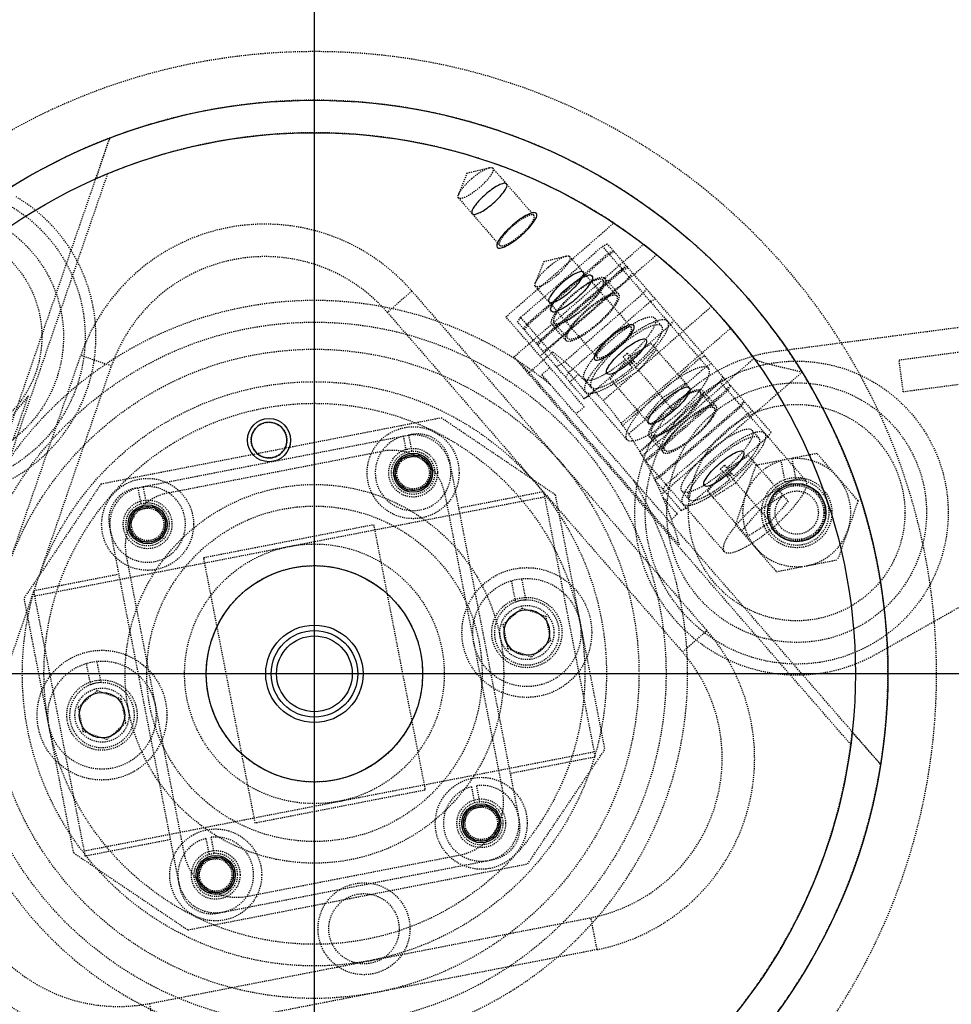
# Model space of a CAD drawing. Header units: millimetres. Extents: x -24622 to 57, y -1603 to 1112.
# Tile 197 of 219: x -561 to -474, y 892 to 983. Entities that reach past the tile are written whole.
import ezdxf
from ezdxf.lldxf.tags import DXFTag

# ---------------------------------------------------------------- set-up
doc = ezdxf.new("R2010")
doc.units = ezdxf.units.MM
doc.linetypes.add('HIDDEN', pattern=[0.2, 0.1, -0.1])
doc.layers.add('02___PRT_ALL_AXES', color=7, linetype='Continuous')
doc.layers.add('DEFAULT_2', color=8, linetype='HIDDEN')
tags = doc.linetypes.add('CENTER', pattern=[2, 1.25, -0.25, 0.25, -0.25]).pattern_tags.tags
tags[10:11] = [DXFTag(74, 4), DXFTag(75, 0), DXFTag(340, '0'), DXFTag(46, 1.0), DXFTag(50, 0.0), DXFTag(44, 0.0), DXFTag(45, 0.0)]
tags[8:9] = [DXFTag(74, 4), DXFTag(75, 0), DXFTag(340, '0'), DXFTag(46, 1.0), DXFTag(50, 0.0), DXFTag(44, 0.0), DXFTag(45, 0.0)]
tags[6:7] = [DXFTag(74, 4), DXFTag(75, 0), DXFTag(340, '0'), DXFTag(46, 1.0), DXFTag(50, 0.0), DXFTag(44, 0.0), DXFTag(45, 0.0)]
tags[4:5] = [DXFTag(74, 4), DXFTag(75, 0), DXFTag(340, '0'), DXFTag(46, 1.0), DXFTag(50, 0.0), DXFTag(44, 0.0), DXFTag(45, 0.0)]
doc.dimstyles.new('7', dxfattribs={"dimtxt": 7, "dimasz": 4.5, "dimexe": 0.7, "dimexo": 0.9, "dimgap": 1.8, "dimtad": 0, "dimtxsty": 'Standard', "dimblk": 'OPEN30', "dimcen": 0, "dimclrd": 5, "dimclre": 3, "dimclrt": 256, "dimadec": 0, "dimazin": 2, "dimtm": 1e-09, "dimtfac": 0.6, "dimtofl": 0, "dimtmove": 0, "dimatfit": 3, "dimldrblk": 'OPEN30', "dimfxl": 1, "dimtolj": 1, "dimarcsym": 0})

# ---------------------------------------------------------------- blocks, each defined once
blk = doc.blocks.new('_Open30')
at = {"color": 0, "linetype": 'ByBlock', "lineweight": -2}
for p, q in [((-1, 0.268), (0, 0)), ((0, 0), (-1, -0.268)), ((0, 0), (-1, 0))]:
    blk.add_line(p, q, dxfattribs=at)
blk = doc.blocks.new('*D122')
at = {"color": 5, "linetype": 'ByBlock', "lineweight": -2}
blk.add_line((-460.422, 851.307), (-463.636, 854.456), dxfattribs=at)
at = {"layer": 'Defpoints', "color": 0, "linetype": 'ByBlock'}
for p in [(-599.686, 987.8), (-466.849, 857.606)]:
    blk.add_point(p, dxfattribs=at)
at = {"color": 5, "linetype": 'ByBlock', "lineweight": -2, "xscale": 4.5, "yscale": 4.5, "zscale": 4.5, "rotation": 135.5756287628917}
blk.add_blockref('_Open30', (-466.849, 857.606), dxfattribs=at)
at = {"linetype": 'ByBlock', "insert": (-450.804, 841.88), "char_height": 7, "attachment_point": 5, "rotation": 315.57563}
blk.add_mtext('\\A1;∅186', dxfattribs=at)

msp = doc.modelspace()

# ---------------------------------------------------------------- linework, layer by layer
at = {"color": 1, "linetype": 'CENTER', "ltscale": 94.488}
for p, q in [((-533.268, 820.403), (-533.268, 1025.003)), ((-430.968, 922.703), (-635.568, 922.703))]:
    msp.add_line(p, q, dxfattribs=at)
at = {"color": 7, "linetype": 'Continuous'}
for centre, radius in [((-537.465, 944.299), 2), ((-524.146, 941.285), 1.8), ((-488.692, 937.602), 2.7), ((-548.686, 936.515), 1.8), ((-513.635, 926.519), 2.1), ((-533.268, 922.703), 4), ((-533.268, 922.703), 3.5), ((-552.9, 918.887), 2.1), ((-517.849, 908.891), 1.8), ((-542.39, 904.121), 1.8)]:
    msp.add_circle(centre, radius, dxfattribs=at)
for centre, radius, start, end in [((-525.768, 922.703), 85.5, 0, 180), ((-488.692, 937.602), 3, 91.40593, 110.59407), ((-513.635, 926.519), 3, 91.40593, 110.59407), ((-533.268, 922.703), 57.5, 179.99506, 254.82562), ((-533.268, 922.703), 93, 291.23572, 0), ((-552.9, 918.887), 3, 91.40593, 110.59407)]:
    msp.add_arc(centre, radius, start, end, dxfattribs=at)
for points, start_tangent, end_tangent in [([(-516.742, 966.187), (-516.22, 966.686), (-515.806, 967.17), (-515.55, 967.582), (-515.476, 967.881), (-515.598, 968.025), (-515.899, 967.997), (-516.344, 967.803), (-516.887, 967.458), (-517.456, 967.008)], (0.752661, 0.658408), (-0.75649, -0.654005)), ([(-517.456, 967.008), (-517.978, 966.51), (-518.392, 966.025), (-518.648, 965.613), (-518.722, 965.315), (-518.6, 965.17), (-518.299, 965.198), (-517.854, 965.393), (-517.311, 965.737), (-516.742, 966.187)], (-0.752661, -0.658408), (0.75649, 0.654005)), ([(-512.753, 965.256), (-513.001, 965.322), (-513.439, 965.189), (-514.011, 964.875), (-514.651, 964.417), (-515.28, 963.87), (-515.823, 963.3), (-516.214, 962.777), (-516.406, 962.362), (-516.375, 962.107)], (-0.656059, 0.75471), (0.656059, -0.75471)), ([(-516.375, 962.107), (-516.127, 962.042), (-515.69, 962.174), (-515.117, 962.488), (-514.477, 962.947), (-513.848, 963.493), (-513.306, 964.063), (-512.915, 964.587), (-512.723, 965.001), (-512.753, 965.256)], (0.656059, -0.75471), (-0.656059, 0.75471)), ([(-509.644, 958.022), (-509.121, 958.52), (-508.708, 959.005), (-508.451, 959.417), (-508.378, 959.715), (-508.499, 959.859), (-508.801, 959.832), (-509.246, 959.637), (-509.788, 959.292), (-510.357, 958.842)], (0.752656, 0.658414), (-0.756496, -0.653999)), ([(-509.919, 958.338), (-509.248, 958.87), (-508.607, 959.278), (-508.073, 959.514), (-507.71, 959.55), (-507.563, 959.38), (-507.648, 959.026), (-507.957, 958.53), (-508.45, 957.952), (-509.07, 957.361)], (0.75471, 0.656059), (-0.75471, -0.656059)), ([(-510.357, 958.842), (-510.88, 958.344), (-511.294, 957.859), (-511.55, 957.447), (-511.624, 957.149), (-511.502, 957.005), (-511.2, 957.032), (-510.756, 957.227), (-510.213, 957.571), (-509.644, 958.022)], (-0.752656, -0.658414), (0.756496, 0.653999)), ([(-509.07, 957.361), (-509.741, 956.83), (-510.382, 956.421), (-510.916, 956.185), (-511.279, 956.15), (-511.426, 956.319), (-511.341, 956.673), (-511.032, 957.17), (-510.539, 957.748), (-509.919, 958.338)], (-0.75471, -0.656059), (0.75471, 0.656059)), ([(-503.753, 954.904), (-504.002, 954.969), (-504.439, 954.837), (-505.012, 954.522), (-505.652, 954.064), (-506.281, 953.517), (-506.823, 952.948), (-507.214, 952.424), (-507.406, 952.01), (-507.376, 951.754)], (-0.656059, 0.75471), (0.656059, -0.75471)), ([(-507.376, 951.754), (-507.127, 951.689), (-506.69, 951.822), (-506.117, 952.136), (-505.478, 952.594), (-504.849, 953.141), (-504.306, 953.71), (-503.915, 954.234), (-503.723, 954.648), (-503.753, 954.904)], (0.656059, -0.75471), (-0.656059, 0.75471)), ([(-506.236, 950.443), (-506.266, 950.699), (-506.074, 951.113), (-505.683, 951.636), (-505.141, 952.206), (-504.512, 952.753), (-503.872, 953.211), (-503.299, 953.525), (-502.862, 953.658), (-502.614, 953.592)], (-0.656059, 0.75471), (0.656059, -0.75471)), ([(-502.614, 953.592), (-502.583, 953.337), (-502.775, 952.923), (-503.166, 952.399), (-503.709, 951.83), (-504.338, 951.283), (-504.978, 950.825), (-505.55, 950.51), (-505.988, 950.378), (-506.236, 950.443)], (0.656059, -0.75471), (-0.656059, 0.75471)), ([(-500.92, 947.985), (-500.249, 948.517), (-499.607, 948.925), (-499.073, 949.162), (-498.711, 949.197), (-498.563, 949.027), (-498.649, 948.673), (-498.957, 948.177), (-499.451, 947.599), (-500.071, 947.009)], (0.75471, 0.656059), (-0.75471, -0.656059)), ([(-500.071, 947.009), (-500.741, 946.477), (-501.383, 946.069), (-501.917, 945.832), (-502.279, 945.797), (-502.427, 945.967), (-502.341, 946.321), (-502.033, 946.817), (-501.539, 947.395), (-500.92, 947.985)], (-0.75471, -0.656059), (0.75471, 0.656059)), ([(-535.846, 944.614), (-536.086, 945.205), (-536.532, 945.66), (-537.113, 945.911), (-537.764, 945.921), (-538.366, 945.681), (-538.825, 945.234), (-539.081, 944.633), (-539.085, 943.984)], (-0.205153, 0.97873), (0.1787, -0.983904)), ([(-539.085, 943.984), (-538.844, 943.393), (-538.398, 942.938), (-537.818, 942.687), (-537.167, 942.677), (-536.565, 942.917), (-536.106, 943.364), (-535.85, 943.965), (-535.846, 944.614)], (0.205153, -0.97873), (-0.1787, 0.983904)), ([(-525.765, 940.97), (-525.763, 941.61), (-525.518, 942.2), (-525.073, 942.65), (-524.473, 942.902), (-523.825, 942.904), (-523.234, 942.66), (-522.771, 942.198), (-522.526, 941.6)], (-0.175978, 0.984394), (0.20196, -0.979394)), ([(-497.237, 940.091), (-497.267, 940.346), (-497.075, 940.76), (-496.684, 941.284), (-496.141, 941.853), (-495.512, 942.4), (-494.873, 942.858), (-494.3, 943.173), (-493.863, 943.305), (-493.614, 943.24)], (-0.656059, 0.75471), (0.656059, -0.75471)), ([(-493.614, 943.24), (-493.584, 942.984), (-493.776, 942.57), (-494.167, 942.046), (-494.71, 941.477), (-495.339, 940.93), (-495.978, 940.472), (-496.551, 940.158), (-496.988, 940.025), (-497.237, 940.091)], (0.656059, -0.75471), (-0.656059, 0.75471)), ([(-522.526, 941.6), (-522.528, 940.96), (-522.773, 940.37), (-523.218, 939.92), (-523.818, 939.669), (-524.466, 939.667), (-525.058, 939.911), (-525.52, 940.372), (-525.765, 940.97)], (0.175978, -0.984394), (-0.20196, 0.979394)), ([(-550.306, 936.2), (-550.304, 936.84), (-550.059, 937.43), (-549.614, 937.88), (-549.014, 938.132), (-548.366, 938.133), (-547.774, 937.89), (-547.312, 937.428), (-547.067, 936.83)], (-0.175978, 0.984394), (0.20196, -0.979394)), ([(-547.067, 936.83), (-547.069, 936.19), (-547.313, 935.6), (-547.759, 935.15), (-548.359, 934.898), (-549.007, 934.896), (-549.598, 935.14), (-550.06, 935.602), (-550.306, 936.2)], (0.175978, -0.984394), (-0.20196, 0.979394)), ([(-519.469, 908.577), (-519.466, 909.217), (-519.222, 909.806), (-518.776, 910.256), (-518.177, 910.508), (-517.529, 910.51), (-516.937, 910.266), (-516.475, 909.804), (-516.229, 909.206)], (-0.175978, 0.984394), (0.20196, -0.979394)), ([(-516.229, 909.206), (-516.232, 908.566), (-516.476, 907.977), (-516.922, 907.527), (-517.521, 907.275), (-518.169, 907.273), (-518.761, 907.517), (-519.223, 907.979), (-519.469, 908.577)], (0.175978, -0.984394), (-0.20196, 0.979394)), ([(-544.009, 903.806), (-544.007, 904.446), (-543.762, 905.036), (-543.317, 905.486), (-542.717, 905.738), (-542.069, 905.74), (-541.478, 905.496), (-541.015, 905.034), (-540.77, 904.436)], (-0.175978, 0.984394), (0.20196, -0.979394)), ([(-540.77, 904.436), (-540.772, 903.796), (-541.017, 903.206), (-541.462, 902.757), (-542.062, 902.505), (-542.71, 902.503), (-543.302, 902.747), (-543.764, 903.208), (-544.009, 903.806)], (0.175978, -0.984394), (-0.20196, 0.979394))]:
    msp.add_spline(points, degree=3, dxfattribs=dict(at, start_tangent=start_tangent, end_tangent=end_tangent))
at = {"layer": '02___PRT_ALL_AXES', "color": 7, "linetype": 'Continuous'}
for radius in [53, 50, 10, 4.5]:
    msp.add_circle((-533.268, 922.703), radius, dxfattribs=at)
at = {"layer": 'DEFAULT_2', "color": 8, "linetype": 'HIDDEN'}
for p, q in [((-567.719, 927.081), (-552.179, 972.215)), ((-519.166, 968.975), (-517.107, 969.472)), ((-516.781, 969.433), (-512.979, 965.059)), ((-552.397, 968.899), (-567.846, 924.033)), ((-519.166, 968.975), (-519.944, 967.005)), ((-519.951, 966.678), (-516.149, 962.304)), ((-515.571, 955.694), (-505.607, 964.355)), ((-514.827, 951.984), (-502.855, 962.39)), ((-514.202, 955.644), (-506.655, 962.204)), ((-506.655, 962.204), (-506.193, 962.435)), ((-506.655, 962.204), (-504.839, 960.115)), ((-491.059, 945.026), (-506.193, 962.435)), ((-506.106, 961.573), (-505.644, 961.803)), ((-513.653, 955.012), (-506.106, 961.573)), ((-506.021, 961.475), (-513.568, 954.915)), ((-501.631, 961.421), (-512.407, 952.054)), ((-512.068, 960.81), (-510.008, 961.306)), ((-509.683, 961.268), (-503.98, 954.707)), ((-505.559, 961.706), (-506.021, 961.475)), ((-512.068, 960.81), (-512.846, 958.84)), ((-504.839, 960.115), (-512.386, 953.554)), ((-512.334, 953.495), (-504.787, 960.056)), ((-512.301, 953.457), (-504.754, 960.017)), ((-504.376, 960.345), (-504.839, 960.115)), ((-504.495, 960.481), (-504.787, 960.056)), ((-504.787, 960.056), (-496.849, 950.924)), ((-504.754, 960.017), (-504.291, 960.248)), ((-504.153, 959.327), (-511.7, 952.766)), ((-505.329, 957.631), (-506.597, 959.089)), ((-505.141, 957.795), (-506.408, 959.253)), ((-504.153, 959.327), (-503.861, 959.752)), ((-512.853, 958.512), (-507.15, 951.951)), ((-502.593, 958.294), (-502.886, 957.869)), ((-524.262, 958.071), (-526.526, 956.103)), ((-524.262, 958.071), (-496.99, 926.699)), ((-510.433, 951.308), (-502.886, 957.869)), ((-501.757, 957.332), (-502.219, 957.101)), ((-502.219, 957.101), (-509.766, 950.541)), ((-496.558, 956.651), (-506.567, 947.95)), ((-526.526, 956.103), (-499.256, 924.732)), ((-508.331, 947.366), (-515.571, 955.694)), ((-514.494, 955.218), (-514.202, 955.644)), ((-512.386, 953.554), (-514.202, 955.644)), ((-501.813, 955.568), (-501.18, 954.839)), ((-500.351, 954.953), (-500.059, 955.378)), ((-462.703, 956.144), (-490.645, 952.475)), ((-508.322, 948.117), (-514.494, 955.218)), ((-513.946, 954.587), (-513.653, 955.012)), ((-513.568, 954.915), (-513.861, 954.489)), ((-510.046, 953.531), (-511.314, 954.989)), ((-509.858, 953.695), (-511.125, 955.153)), ((-500.351, 954.953), (-507.898, 948.392)), ((-504.913, 945.858), (-494.802, 954.647)), ((-512.386, 953.554), (-512.678, 953.129)), ((-512.334, 953.495), (-512.796, 953.265)), ((-512.593, 953.031), (-512.301, 953.457)), ((-504.396, 944.364), (-512.334, 953.495)), ((-512.163, 952.536), (-511.7, 952.766)), ((-502.149, 953.211), (-504.281, 951.853)), ((-503.301, 950.725), (-501.659, 952.647)), ((-502.149, 953.211), (-498.491, 949.002)), ((-479.231, 951.712), (-469.646, 952.971)), ((-568.4, 912.818), (-554.866, 952.122)), ((-552.03, 951.146), (-554.866, 952.122)), ((-483.696, 916.172), (-514.827, 951.984)), ((-513.41, 950.553), (-514.827, 951.984)), ((-511.228, 952.449), (-513.41, 950.553)), ((-504.281, 951.853), (-505.923, 949.931)), ((-497.655, 951.852), (-504.773, 945.664)), ((-503.885, 951.015), (-504.74, 951.999)), ((-504.362, 952.327), (-503.507, 951.343)), ((-504.281, 951.853), (-500.132, 947.08)), ((-492.637, 951.841), (-502.959, 942.858)), ((-497.655, 951.852), (-497.193, 952.082)), ((-565.563, 911.841), (-552.03, 951.146)), ((-512.25, 950.35), (-511.496, 951.006)), ((-510.433, 951.308), (-510.895, 951.078)), ((-497.022, 951.123), (-504.218, 944.867)), ((-496.559, 951.353), (-497.022, 951.123)), ((-478.843, 948.755), (-479.231, 951.712)), ((-513.41, 950.553), (-499.528, 934.584)), ((-480.934, 914.325), (-512.25, 950.35)), ((-509.766, 950.541), (-510.058, 950.115)), ((-509.68, 949.68), (-508.868, 950.385)), ((-508.304, 949.926), (-507.67, 949.197)), ((-505.923, 949.931), (-502.264, 945.722)), ((-505.433, 949.367), (-503.301, 950.725)), ((-488.189, 950.577), (-501.167, 939.296)), ((-495.495, 950.129), (-495.788, 949.703)), ((-469.258, 950.013), (-478.843, 948.755)), ((-503.197, 943.262), (-495.788, 949.703)), ((-503.171, 943.218), (-495.754, 949.665)), ((-501.113, 948.208), (-498.981, 949.566)), ((-487.85, 940.571), (-495.788, 949.703)), ((-495.754, 949.665), (-495.292, 949.895)), ((-495.154, 948.974), (-494.861, 949.4)), ((-494.777, 949.302), (-495.069, 948.876)), ((-561.113, 944.31), (-559.709, 948.387)), ((-508.36, 948.162), (-507.898, 948.392)), ((-507.416, 948.905), (-508.322, 948.117)), ((-502.755, 946.286), (-501.113, 948.208)), ((-495.154, 948.974), (-502.705, 942.41)), ((-502.616, 942.316), (-495.069, 948.876)), ((-498.491, 949.002), (-500.132, 947.08)), ((-496.33, 947.278), (-497.597, 948.736)), ((-497.409, 948.9), (-496.141, 947.442)), ((-508.331, 947.366), (-509.086, 946.71)), ((-501.434, 940.955), (-493.887, 947.516)), ((-493.802, 947.418), (-501.349, 940.858)), ((-493.594, 947.942), (-493.887, 947.516)), ((-493.802, 947.418), (-493.509, 947.844)), ((-552.981, 940.264), (-521.569, 946.37)), ((-511.017, 939.253), (-521.569, 946.37)), ((-500.132, 947.08), (-502.264, 945.722)), ((-500.767, 940.188), (-493.22, 946.749)), ((-492.757, 946.979), (-493.22, 946.749)), ((-549.845, 939.855), (-524.323, 944.816)), ((-525.057, 944.664), (-524.77, 943.185)), ((-524.566, 944.76), (-524.279, 943.281)), ((-502.314, 944.636), (-501.047, 943.178)), ((-500.858, 943.342), (-502.126, 944.8)), ((-491.352, 944.6), (-498.899, 938.039)), ((-492.18, 944.486), (-492.814, 945.215)), ((-491.352, 944.6), (-491.059, 945.026)), ((-546.709, 939.446), (-527.077, 943.262)), ((-525.282, 942.592), (-523.582, 942.923)), ((-523.582, 942.923), (-522.445, 941.616)), ((-493.15, 942.858), (-495.282, 941.5)), ((-493.15, 942.858), (-489.491, 938.649)), ((-486.812, 943.061), (-492.479, 941.96)), ((-483.024, 938.704), (-486.812, 943.061)), ((-525.846, 940.955), (-525.282, 942.592)), ((-520.805, 942.444), (-514.318, 909.068)), ((-495.397, 934.011), (-502.716, 942.431)), ((-502.616, 942.316), (-502.644, 942.302)), ((-495.363, 941.974), (-494.508, 940.991)), ((-492.479, 941.96), (-494.359, 936.501)), ((-494.302, 940.372), (-492.66, 942.294)), ((-489.747, 940.411), (-490.132, 942.403)), ((-489.153, 942.594), (-488.765, 940.601)), ((-524.71, 939.647), (-525.846, 940.955)), ((-522.445, 941.616), (-523.009, 939.978)), ((-501.434, 940.955), (-501.838, 940.754)), ((-501.783, 940.641), (-501.349, 940.858)), ((-495.282, 941.5), (-496.924, 939.578)), ((-494.885, 940.663), (-495.74, 941.646)), ((-495.282, 941.5), (-491.133, 936.727)), ((-552.981, 940.264), (-560.098, 929.712)), ((-549.107, 939.99), (-548.82, 938.51)), ((-523.009, 939.978), (-524.71, 939.647)), ((-499.361, 937.809), (-501.733, 940.537)), ((-500.767, 940.188), (-501.059, 939.762)), ((-496.433, 939.014), (-494.302, 940.372)), ((-559.116, 929.903), (-511.998, 939.062)), ((-549.598, 939.894), (-549.31, 938.415)), ((-521.215, 939.308), (-515.872, 911.823)), ((-519.947, 938.026), (-512.094, 939.553)), ((-512.094, 939.553), (-507.323, 915.012)), ((-511.017, 939.253), (-506.437, 915.694)), ((-498.671, 938.844), (-499.304, 939.573)), ((-496.924, 939.578), (-493.265, 935.369)), ((-492.113, 937.855), (-489.982, 939.213)), ((-549.823, 937.822), (-548.122, 938.153)), ((-548.122, 938.153), (-546.986, 936.845)), ((-501.023, 938.959), (-499.718, 937.457)), ((-489.491, 938.649), (-491.133, 936.727)), ((-483.024, 938.704), (-484.904, 933.245)), ((-481.309, 924.545), (-456.777, 938.414)), ((-550.387, 936.184), (-549.823, 937.822)), ((-499.718, 937.457), (-500.265, 936.981)), ((-499.361, 937.809), (-498.899, 938.039)), ((-493.755, 935.933), (-492.113, 937.855)), ((-552.217, 936.338), (-545.73, 902.963)), ((-546.986, 936.845), (-547.55, 935.208)), ((-543.506, 933.447), (-527.8, 936.5)), ((-527.8, 936.5), (-523.029, 911.959)), ((-494.359, 936.501), (-490.571, 932.143)), ((-491.133, 936.727), (-493.265, 935.369)), ((-549.25, 934.877), (-550.387, 936.184)), ((-547.55, 935.208), (-549.25, 934.877)), ((-550.663, 933.584), (-545.321, 906.098)), ((-538.736, 908.906), (-543.506, 933.447)), ((-490.571, 932.143), (-484.904, 933.245)), ((-559.212, 930.394), (-551.359, 931.921)), ((-515.075, 931.307), (-514.69, 929.328)), ((-513.709, 929.518), (-514.094, 931.498)), ((-554.442, 905.853), (-559.212, 930.394)), ((-555.519, 906.153), (-560.098, 929.712)), ((-515.819, 927.271), (-514.076, 928.786)), ((-514.076, 928.786), (-511.892, 928.034)), ((-515.378, 925.004), (-515.819, 927.271)), ((-511.892, 928.034), (-511.451, 925.767)), ((-499.255, 924.73), (-496.99, 926.699)), ((-511.451, 925.767), (-513.194, 924.252)), ((-513.194, 924.252), (-515.378, 925.004)), ((-553.955, 921.695), (-554.34, 923.675)), ((-552.974, 921.886), (-553.359, 923.866)), ((-555.084, 919.639), (-553.341, 921.154)), ((-553.341, 921.154), (-551.157, 920.402)), ((-551.157, 920.402), (-550.717, 918.135)), ((-554.643, 917.372), (-555.084, 919.639)), ((-550.717, 918.135), (-552.459, 916.62)), ((-552.459, 916.62), (-554.643, 917.372)), ((-554.537, 906.344), (-507.419, 915.503)), ((-513.555, 905.142), (-506.437, 915.694)), ((-507.323, 915.012), (-515.176, 913.486)), ((-481.001, 914.401), (-480.934, 914.325)), ((-523.029, 911.959), (-538.736, 908.906)), ((-518.76, 912.271), (-518.473, 910.792)), ((-517.982, 910.887), (-518.27, 912.366)), ((-519.549, 908.561), (-518.985, 910.199)), ((-518.985, 910.199), (-517.285, 910.529)), ((-517.285, 910.529), (-516.149, 909.222)), ((-516.149, 909.222), (-516.713, 907.584)), ((-518.413, 907.254), (-519.549, 908.561)), ((-546.589, 907.38), (-554.442, 905.853)), ((-543.301, 907.5), (-543.014, 906.021)), ((-542.523, 906.117), (-542.81, 907.596)), ((-516.713, 907.584), (-518.413, 907.254)), ((-555.519, 906.153), (-544.967, 899.036)), ((-544.09, 903.791), (-543.526, 905.428)), ((-543.526, 905.428), (-541.826, 905.759)), ((-542.213, 900.59), (-516.69, 905.551)), ((-541.826, 905.759), (-540.689, 904.452)), ((-539.459, 902.144), (-519.826, 905.96)), ((-544.967, 899.036), (-513.555, 905.142)), ((-540.689, 904.452), (-541.253, 902.814)), ((-542.954, 902.484), (-544.09, 903.791)), ((-541.253, 902.814), (-542.954, 902.484)), ((-548.521, 892.233), (-507.708, 900.166)), ((-507.141, 897.22), (-507.713, 900.165)), ((-507.141, 897.22), (-547.946, 889.288)), ((-548.519, 892.233), (-547.946, 889.288))]:
    msp.add_line(p, q, dxfattribs=at)
for centre, radius in [((-568.459, 953.858), 14), ((-568.459, 953.858), 12), ((-568.459, 953.858), 10), ((-533.268, 922.703), 32.5), ((-533.268, 922.703), 30), ((-488.692, 937.602), 14), ((-533.268, 922.703), 26.999), ((-488.692, 937.602), 12), ((-533.268, 922.703), 25), ((-488.692, 937.602), 10), ((-537.465, 944.299), 1.65), ((-524.146, 941.285), 4.25), ((-524.146, 941.285), 2.25), ((-524.146, 941.285), 2), ((-524.146, 941.285), 1.65), ((-524.146, 941.285), 1.5), ((-488.692, 937.602), 3.25), ((-548.686, 936.515), 4.25), ((-533.268, 922.703), 17.5), ((-488.692, 937.602), 2.625), ((-488.692, 937.602), 2.5), ((-488.692, 937.602), 2), ((-548.686, 936.515), 2.25), ((-548.686, 936.515), 2), ((-548.686, 936.515), 1.65), ((-533.268, 922.703), 15.5), ((-548.686, 936.515), 1.5), ((-533.268, 922.703), 12), ((-533.268, 922.703), 10), ((-513.635, 926.519), 6), ((-513.635, 926.519), 5), ((-513.635, 926.519), 3.25), ((-513.635, 926.519), 2.5), ((-552.9, 918.887), 6), ((-552.9, 918.887), 5), ((-552.9, 918.887), 3.25), ((-552.9, 918.887), 2.5), ((-517.849, 908.891), 4.25), ((-517.849, 908.891), 2.25), ((-517.849, 908.891), 2), ((-517.849, 908.891), 1.65), ((-517.849, 908.891), 1.5), ((-542.39, 904.121), 4.25), ((-542.39, 904.121), 2.25), ((-542.39, 904.121), 2), ((-542.39, 904.121), 1.65), ((-542.39, 904.121), 1.5), ((-528.688, 899.144), 4.25), ((-528.688, 899.144), 3.25)]:
    msp.add_circle(centre, radius, dxfattribs=at)
for centre, radius, start, end in [((-533.268, 922.703), 57.5, 274.15483, 179.99506), ((-533.268, 922.703), 53, 270, 230.90447), ((-533.268, 922.703), 50, 35.64612, 113.84364), ((-568.459, 953.858), 15, 217.48169, 59.48169), ((-537.847, 946.262), 18, 41, 161), ((-537.847, 946.262), 15, 41, 161), ((-533.268, 922.703), 34.499, 50.75415, 151.24089), ((-532.481, 925.767), 34.112, 14.9801, 51.46186), ((-512.129, 960.88), 11.554, 309.76114, 312.23886), ((-488.692, 937.602), 15, 97.48169, 299.48169), ((-511.495, 960.152), 11.554, 309.76114, 312.23886), ((-534.37, 926.278), 33.628, 138.89479, 177.23854), ((-524.146, 941.285), 3.5, 105.09604, 96.90396), ((-523.75, 941.871), 3, 11, 101), ((-526.123, 938.354), 5, 11, 101), ((-485.906, 930.714), 16.589, 130.13649, 131.86351), ((-503.13, 950.528), 11.554, 309.76114, 312.23886), ((-488.692, 937.602), 5, 106.70258, 275.41703), ((-488.692, 937.602), 5, 281, 95.29742), ((-502.496, 949.799), 11.554, 309.76114, 312.23886), ((-548.686, 936.515), 3.5, 105.09604, 96.90396), ((-533.268, 922.703), 34.498, 290.75172, 31.25045), ((-488.692, 937.602), 3, 110.59407, 91.40593), ((-549.273, 936.91), 3, 101, 191), ((-545.755, 934.538), 5, 101, 191), ((-513.635, 926.519), 3, 110.59407, 91.40593), ((-533.268, 922.703), 34.5, 170.77091, 271.23353), ((-510.575, 914.89), 18, 281, 41), ((-510.575, 914.89), 15, 281.01996, 41.00973), ((-552.9, 918.887), 3, 110.59407, 91.40593), ((-533.268, 922.703), 50, 275.64622, 353.84367), ((-551.381, 906.958), 18, 161, 281), ((-551.381, 906.958), 15, 161, 280.98975), ((-517.849, 908.891), 3.5, 105.09604, 96.90396), ((-520.78, 910.868), 5, 281, 11), ((-517.263, 908.496), 3, 281, 11), ((-542.39, 904.121), 3.5, 105.09604, 96.90396), ((-540.413, 907.052), 5, 191, 281), ((-542.785, 903.535), 3, 191, 281)]:
    msp.add_arc(centre, radius, start, end, dxfattribs=at)
for points, start_tangent, end_tangent in [([(-553.414, 968.464), (-553.413, 968.486), (-553.395, 968.558), (-553.361, 968.674), (-553.312, 968.832), (-553.251, 969.023), (-553.18, 969.244), (-553.013, 969.751), (-552.823, 970.321), (-552.617, 970.932), (-552.4, 971.568), (-552.179, 972.215)], (-0.915227, -0.402938), (0.325568, 0.945519)), ([(-518.723, 968.466), (-517.835, 969.13), (-517.436, 969.35), (-517.107, 969.472)], (0.75471, 0.656059), (0.972242, 0.233977)), ([(-516.782, 969.433), (-516.766, 969.171), (-516.851, 968.973), (-516.994, 968.74), (-517.43, 968.204), (-518.01, 967.645)], (0.656059, -0.75471), (-0.75471, -0.656059)), ([(-517.107, 969.472), (-516.997, 969.491), (-516.782, 969.433)], (0.972242, 0.233977), (0.656059, -0.75471)), ([(-519.944, 967.005), (-519.778, 967.314), (-519.504, 967.679), (-518.723, 968.466)], (0.36701, 0.930217), (0.75471, 0.656059)), ([(-518.01, 967.645), (-518.644, 967.149), (-519.235, 966.791), (-519.486, 966.682), (-519.694, 966.626), (-519.951, 966.678)], (-0.75471, -0.656059), (-0.656059, 0.75471)), ([(-519.951, 966.678), (-519.982, 966.734), (-519.944, 967.005)], (-0.656059, 0.75471), (0.36701, 0.930217)), ([(-512.979, 965.059), (-513.236, 965.111), (-513.445, 965.055), (-513.696, 964.946), (-514.287, 964.588), (-514.921, 964.092)], (-0.65612, 0.754656), (-0.75471, -0.656059)), ([(-514.208, 963.271), (-513.628, 963.83), (-513.191, 964.366), (-513.048, 964.599), (-512.964, 964.798), (-512.979, 965.059)], (0.75471, 0.656059), (-0.65612, 0.754656)), ([(-514.921, 964.092), (-515.5, 963.533), (-515.937, 962.998), (-516.08, 962.764), (-516.165, 962.566), (-516.149, 962.304)], (-0.75471, -0.656059), (0.65612, -0.754656)), ([(-516.149, 962.304), (-515.892, 962.252), (-515.684, 962.308), (-515.433, 962.417), (-514.841, 962.775), (-514.208, 963.271)], (0.65612, -0.754656), (0.75471, 0.656059)), ([(-511.625, 960.3), (-510.737, 960.964), (-510.337, 961.184), (-510.009, 961.306)], (0.75471, 0.656059), (0.972242, 0.233977)), ([(-509.683, 961.268), (-509.667, 961.006), (-509.752, 960.808), (-509.895, 960.574), (-510.332, 960.038), (-510.911, 959.48)], (0.656059, -0.75471), (-0.75471, -0.656059)), ([(-510.009, 961.306), (-509.899, 961.325), (-509.683, 961.268)], (0.972242, 0.233977), (0.656059, -0.75471)), ([(-512.846, 958.84), (-512.679, 959.148), (-512.405, 959.514), (-511.625, 960.3)], (0.36701, 0.930217), (0.75471, 0.656059)), ([(-510.911, 959.48), (-511.545, 958.984), (-512.137, 958.626), (-512.388, 958.517), (-512.596, 958.46), (-512.853, 958.512)], (-0.75471, -0.656059), (-0.656059, 0.75471)), ([(-511.314, 954.989), (-511.338, 955.394), (-511.207, 955.701), (-510.985, 956.062), (-510.682, 956.464), (-510.309, 956.891), (-509.413, 957.755), (-508.432, 958.523), (-507.957, 958.833), (-507.517, 959.077), (-507.128, 959.246), (-506.806, 959.334), (-506.408, 959.253)], (-0.656059, 0.75471), (0.656059, -0.75471)), ([(-506.408, 959.253), (-506.384, 958.848), (-506.515, 958.541), (-506.736, 958.179), (-507.039, 957.777), (-507.412, 957.35), (-508.309, 956.486), (-509.289, 955.718), (-509.765, 955.408), (-510.205, 955.164), (-510.594, 954.995), (-510.916, 954.908), (-511.314, 954.989)], (0.656059, -0.75471), (-0.656059, 0.75471)), ([(-506.597, 959.089), (-506.964, 959.163), (-507.261, 959.083), (-507.62, 958.927), (-508.026, 958.702), (-508.465, 958.415), (-509.37, 957.707)], (-0.65612, 0.754656), (-0.75471, -0.656059)), ([(-508.351, 956.535), (-507.524, 957.333), (-507.179, 957.727), (-506.9, 958.098), (-506.695, 958.432), (-506.574, 958.715), (-506.597, 959.089)], (0.75471, 0.656059), (-0.65612, 0.754656)), ([(-512.853, 958.512), (-512.883, 958.569), (-512.846, 958.84)], (-0.656059, 0.75471), (0.36701, 0.930217)), ([(-509.37, 957.707), (-510.198, 956.909), (-510.542, 956.514), (-510.822, 956.143), (-511.026, 955.81), (-511.147, 955.527), (-511.125, 955.153)], (-0.75471, -0.656059), (0.65612, -0.754656)), ([(-505.141, 957.795), (-505.539, 957.876), (-505.861, 957.788), (-506.249, 957.619), (-506.69, 957.375), (-507.165, 957.065), (-508.145, 956.298), (-509.042, 955.433), (-509.415, 955.006), (-509.718, 954.604), (-509.939, 954.243), (-510.071, 953.936), (-510.046, 953.531)], (-0.656059, 0.75471), (0.656059, -0.75471)), ([(-510.046, 953.531), (-509.648, 953.45), (-509.326, 953.537), (-508.938, 953.706), (-508.497, 953.95), (-508.022, 954.26), (-507.042, 955.028), (-506.145, 955.892), (-505.772, 956.319), (-505.469, 956.721), (-505.247, 957.083), (-505.116, 957.39), (-505.141, 957.795)], (0.656059, -0.75471), (-0.656059, 0.75471)), ([(-508.103, 956.249), (-507.197, 956.957), (-506.759, 957.244), (-506.353, 957.469), (-505.994, 957.625), (-505.697, 957.705), (-505.329, 957.631)], (0.75471, 0.656059), (0.655998, -0.754763)), ([(-505.329, 957.631), (-505.307, 957.257), (-505.428, 956.974), (-505.632, 956.64), (-505.912, 956.269), (-506.256, 955.875), (-507.084, 955.077)], (0.655998, -0.754763), (-0.75471, -0.656059)), ([(-511.125, 955.153), (-510.758, 955.078), (-510.46, 955.159), (-510.102, 955.315), (-509.695, 955.54), (-509.257, 955.826), (-508.351, 956.535)], (0.65612, -0.754656), (0.75471, 0.656059)), ([(-509.857, 953.695), (-509.88, 954.069), (-509.759, 954.352), (-509.555, 954.685), (-509.275, 955.056), (-508.931, 955.451), (-508.103, 956.249)], (-0.655998, 0.754763), (0.75471, 0.656059)), ([(-508.198, 948.737), (-508.236, 949.361), (-508.034, 949.833), (-507.693, 950.389), (-507.227, 951.007), (-506.653, 951.665), (-505.274, 952.994), (-503.765, 954.175), (-503.034, 954.652), (-502.357, 955.028), (-501.759, 955.288), (-501.264, 955.422), (-500.651, 955.298)], (-0.656059, 0.75471), (0.656059, -0.75471)), ([(-505.599, 953.749), (-504.349, 954.7), (-503.199, 955.375), (-502.714, 955.577), (-502.312, 955.679), (-501.813, 955.568)], (0.764512, 0.64461), (0.656059, -0.75471)), ([(-501.813, 955.568), (-501.773, 955.058), (-501.929, 954.675), (-502.197, 954.222), (-503.025, 953.178), (-504.141, 952.072)], (0.656059, -0.75471), (-0.744736, -0.667359)), ([(-507.084, 955.077), (-507.989, 954.368), (-508.428, 954.082), (-508.834, 953.857), (-509.193, 953.701), (-509.49, 953.62), (-509.857, 953.695)], (-0.75471, -0.656059), (-0.655998, 0.754763)), ([(-500.651, 955.298), (-500.614, 954.675), (-500.816, 954.203), (-501.156, 953.647), (-501.622, 953.028), (-502.196, 952.371), (-503.576, 951.041), (-505.084, 949.86), (-505.815, 949.383), (-506.493, 949.008), (-507.091, 948.748), (-507.586, 948.613), (-508.198, 948.737)], (0.656059, -0.75471), (-0.656059, 0.75471)), ([(-503.98, 954.707), (-504.237, 954.759), (-504.445, 954.702), (-504.696, 954.593), (-505.288, 954.235), (-505.921, 953.739)], (-0.65612, 0.754656), (-0.75471, -0.656059)), ([(-505.208, 952.919), (-504.629, 953.477), (-504.192, 954.013), (-504.049, 954.247), (-503.964, 954.445), (-503.98, 954.707)], (0.75471, 0.656059), (-0.65612, 0.754656)), ([(-501.18, 954.839), (-501.679, 954.95), (-502.08, 954.848), (-502.565, 954.646), (-503.715, 953.971), (-504.965, 953.02)], (-0.656059, 0.75471), (-0.764512, -0.64461)), ([(-503.507, 951.343), (-502.391, 952.449), (-501.563, 953.493), (-501.296, 953.946), (-501.139, 954.329), (-501.18, 954.839)], (0.744736, 0.667359), (-0.656059, 0.75471)), ([(-508.304, 949.926), (-508.327, 950.49), (-508.135, 950.918), (-507.816, 951.422), (-507.383, 951.981), (-506.854, 952.571), (-505.599, 953.749)], (-0.65551, 0.755187), (0.764512, 0.64461)), ([(-505.921, 953.739), (-506.501, 953.181), (-506.938, 952.645), (-507.081, 952.411), (-507.165, 952.213), (-507.149, 951.951)], (-0.75471, -0.656059), (0.65612, -0.754656)), ([(-504.965, 953.02), (-506.221, 951.842), (-506.75, 951.252), (-507.182, 950.693), (-507.502, 950.189), (-507.694, 949.761), (-507.67, 949.197)], (-0.764512, -0.64461), (0.655462, -0.755228)), ([(-507.149, 951.951), (-506.892, 951.899), (-506.684, 951.956), (-506.433, 952.065), (-505.842, 952.423), (-505.208, 952.919)], (0.65612, -0.754656), (0.75471, 0.656059)), ([(-504.518, 951.744), (-505.769, 950.793), (-506.919, 950.118), (-507.404, 949.916), (-507.806, 949.815), (-508.304, 949.926)], (-0.764512, -0.64461), (-0.65551, 0.755187)), ([(-488.189, 950.577), (-489.62, 950.914), (-490.307, 951.076), (-490.955, 951.234), (-491.545, 951.389), (-492.048, 951.541), (-492.428, 951.691), (-492.558, 951.764), (-492.64, 951.839)], (-0.972521, 0.232815), (-0.582868, 0.812567)), ([(-507.67, 949.197), (-507.172, 949.086), (-506.77, 949.187), (-506.285, 949.389), (-505.135, 950.064), (-503.885, 951.015)], (0.655462, -0.755228), (0.764512, 0.64461)), ([(-496.849, 950.924), (-497.461, 951.048), (-497.957, 950.914), (-498.555, 950.654), (-499.232, 950.278), (-499.963, 949.801), (-501.472, 948.621), (-502.851, 947.291), (-503.425, 946.634), (-503.891, 946.015), (-504.232, 945.459), (-504.434, 944.987), (-504.396, 944.364)], (-0.656059, 0.75471), (0.656059, -0.75471)), ([(-504.396, 944.364), (-503.784, 944.239), (-503.289, 944.374), (-502.691, 944.634), (-502.013, 945.009), (-501.282, 945.486), (-499.774, 946.667), (-498.394, 947.997), (-497.82, 948.654), (-497.354, 949.273), (-497.013, 949.829), (-496.811, 950.301), (-496.849, 950.924)], (0.656059, -0.75471), (-0.656059, 0.75471)), ([(-502.314, 944.636), (-502.339, 945.041), (-502.207, 945.348), (-501.986, 945.709), (-501.683, 946.111), (-501.31, 946.539), (-500.413, 947.403), (-499.433, 948.17), (-498.958, 948.48), (-498.517, 948.725), (-498.129, 948.894), (-497.807, 948.981), (-497.409, 948.9)], (-0.656059, 0.75471), (0.656059, -0.75471)), ([(-497.409, 948.9), (-497.384, 948.495), (-497.515, 948.188), (-497.737, 947.827), (-498.04, 947.425), (-498.413, 946.998), (-499.309, 946.133), (-500.29, 945.366), (-500.765, 945.056), (-501.205, 944.812), (-501.594, 944.643), (-501.916, 944.555), (-502.314, 944.636)], (0.656059, -0.75471), (-0.656059, 0.75471)), ([(-497.597, 948.736), (-497.965, 948.811), (-498.262, 948.73), (-498.621, 948.574), (-499.027, 948.349), (-499.465, 948.063), (-500.371, 947.354)], (-0.65612, 0.754656), (-0.75471, -0.656059)), ([(-499.352, 946.182), (-498.524, 946.98), (-498.18, 947.374), (-497.9, 947.745), (-497.696, 948.079), (-497.575, 948.362), (-497.597, 948.736)], (0.75471, 0.656059), (-0.65612, 0.754656)), ([(-500.371, 947.354), (-501.199, 946.556), (-501.543, 946.162), (-501.823, 945.791), (-502.027, 945.457), (-502.148, 945.174), (-502.125, 944.8)], (-0.75471, -0.656059), (0.65612, -0.754656)), ([(-496.141, 947.442), (-496.539, 947.523), (-496.861, 947.436), (-497.25, 947.267), (-497.69, 947.022), (-498.165, 946.712), (-499.146, 945.945), (-500.042, 945.081), (-500.415, 944.653), (-500.718, 944.251), (-500.94, 943.89), (-501.071, 943.583), (-501.047, 943.178)], (-0.656059, 0.75471), (0.656059, -0.75471)), ([(-501.047, 943.178), (-500.649, 943.097), (-500.327, 943.185), (-499.938, 943.354), (-499.498, 943.598), (-499.023, 943.908), (-498.042, 944.675), (-497.146, 945.539), (-496.773, 945.967), (-496.47, 946.369), (-496.248, 946.73), (-496.117, 947.037), (-496.141, 947.442)], (0.656059, -0.75471), (-0.656059, 0.75471)), ([(-499.103, 945.896), (-498.198, 946.605), (-497.759, 946.891), (-497.353, 947.116), (-496.994, 947.272), (-496.697, 947.353), (-496.33, 947.278)], (0.75471, 0.656059), (0.655998, -0.754763)), ([(-496.33, 947.278), (-496.307, 946.904), (-496.428, 946.621), (-496.633, 946.287), (-496.912, 945.916), (-497.257, 945.522), (-498.085, 944.724)], (0.655998, -0.754763), (-0.75471, -0.656059)), ([(-502.125, 944.8), (-501.758, 944.726), (-501.461, 944.806), (-501.102, 944.962), (-500.696, 945.187), (-500.257, 945.473), (-499.352, 946.182)], (0.65612, -0.754656), (0.75471, 0.656059)), ([(-500.858, 943.342), (-500.881, 943.716), (-500.759, 943.999), (-500.555, 944.333), (-500.276, 944.704), (-499.931, 945.098), (-499.103, 945.896)], (-0.655998, 0.754763), (0.75471, 0.656059)), ([(-498.085, 944.724), (-498.99, 944.015), (-499.428, 943.729), (-499.835, 943.504), (-500.194, 943.348), (-500.491, 943.268), (-500.858, 943.342)], (-0.75471, -0.656059), (-0.655998, 0.754763)), ([(-499.199, 938.385), (-499.237, 939.008), (-499.035, 939.48), (-498.694, 940.036), (-498.228, 940.655), (-497.654, 941.312), (-496.275, 942.642), (-494.766, 943.823), (-494.035, 944.299), (-493.358, 944.675), (-492.76, 944.935), (-492.264, 945.069), (-491.652, 944.945)], (-0.656059, 0.75471), (0.656059, -0.75471)), ([(-491.652, 944.945), (-491.614, 944.322), (-491.816, 943.85), (-492.157, 943.294), (-492.623, 942.676), (-493.197, 942.018), (-494.576, 940.689), (-496.085, 939.508), (-496.816, 939.031), (-497.493, 938.655), (-498.091, 938.395), (-498.587, 938.261), (-499.199, 938.385)], (0.656059, -0.75471), (-0.656059, 0.75471)), ([(-496.599, 943.397), (-495.349, 944.348), (-494.2, 945.022), (-493.714, 945.225), (-493.313, 945.326), (-492.814, 945.215)], (0.764512, 0.64461), (0.656059, -0.75471)), ([(-492.181, 944.487), (-492.735, 944.588), (-493.187, 944.457), (-493.73, 944.212), (-494.344, 943.861), (-495.002, 943.419), (-496.343, 942.34)], (-0.656689, 0.754162), (-0.744736, -0.667359)), ([(-492.814, 945.215), (-492.774, 944.706), (-492.93, 944.322), (-493.198, 943.87), (-494.026, 942.825), (-495.142, 941.72)], (0.656059, -0.75471), (-0.744736, -0.667359)), ([(-494.508, 940.991), (-493.392, 942.097), (-492.564, 943.141), (-492.296, 943.594), (-492.14, 943.977), (-492.181, 944.487)], (0.744736, 0.667359), (-0.656689, 0.754162)), ([(-499.304, 939.573), (-499.345, 940.082), (-499.188, 940.466), (-498.921, 940.919), (-498.093, 941.963), (-496.977, 943.069)], (-0.656059, 0.75471), (0.744736, 0.667359)), ([(-496.343, 942.34), (-497.459, 941.234), (-498.287, 940.19), (-498.555, 939.737), (-498.711, 939.353), (-498.671, 938.844)], (-0.744736, -0.667359), (0.656059, -0.75471)), ([(-495.519, 941.392), (-496.769, 940.44), (-497.919, 939.766), (-498.404, 939.564), (-498.806, 939.462), (-499.304, 939.573)], (-0.764512, -0.64461), (-0.656059, 0.75471)), ([(-498.671, 938.844), (-498.172, 938.733), (-497.77, 938.835), (-497.285, 939.037), (-496.135, 939.712), (-494.885, 940.663)], (0.656059, -0.75471), (0.764512, 0.64461)), ([(-487.85, 940.571), (-488.462, 940.695), (-488.957, 940.561), (-489.555, 940.301), (-490.233, 939.926), (-490.963, 939.449), (-492.472, 938.268), (-493.852, 936.938), (-494.425, 936.281), (-494.892, 935.662), (-495.232, 935.106), (-495.434, 934.634), (-495.397, 934.011)], (-0.656059, 0.75471), (0.656059, -0.75471)), ([(-495.397, 934.011), (-494.785, 933.887), (-494.289, 934.021), (-493.691, 934.281), (-493.014, 934.657), (-492.283, 935.133), (-490.774, 936.314), (-489.395, 937.644), (-488.821, 938.301), (-488.355, 938.92), (-488.014, 939.476), (-487.812, 939.948), (-487.85, 940.571)], (0.656059, -0.75471), (-0.656059, 0.75471)), ([(-483.564, 917.27), (-483.546, 917.259), (-483.495, 917.209), (-483.414, 917.124), (-483.306, 917.008), (-483.175, 916.864), (-483.024, 916.698), (-482.678, 916.311), (-482.29, 915.873), (-481.874, 915.4), (-481.441, 914.907), (-481.001, 914.401)], (0.108661, 0.994079), (0.656321, -0.754482))]:
    msp.add_spline(points, degree=3, dxfattribs=dict(at, start_tangent=start_tangent, end_tangent=end_tangent))

# ---------------------------------------------------------------- dimensions: what is measured, and where the dimension line sits
at = {"color": 5, "linetype": 'ByBlock'}
dim = msp.add_diameter_dim_2p(p1=(-599.686, 987.8), p2=(-466.849, 857.606), dimstyle='7', dxfattribs=at)
dim.commit()
dim.dimension.update_dxf_attribs({"geometry": '*D122', "text_midpoint": (-450.804, 841.88)})

doc.saveas('drawing.dxf')
